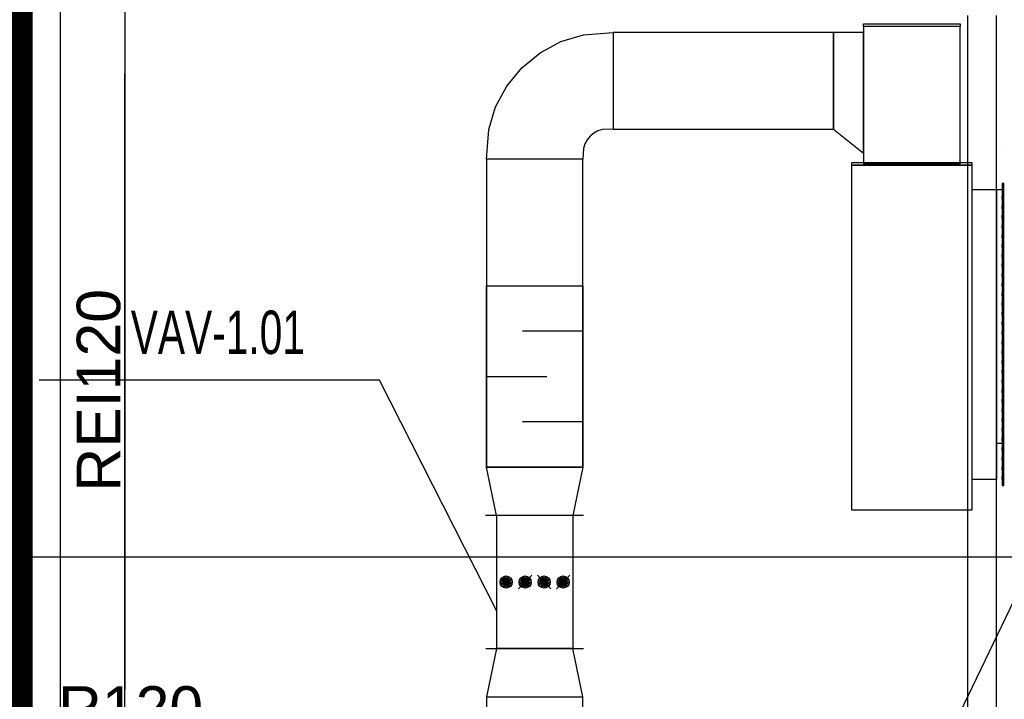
# Model space of a CAD drawing. Header units: centimetres. Extents: x -149939 to 48626, y -46000 to 152985.
# Tile 96 of 256: x -58973 to -54898, y 77510 to 80322. Entities that reach past the tile are written whole.
import ezdxf

# ---------------------------------------------------------------- set-up
doc = ezdxf.new("R2010")
doc.units = ezdxf.units.CM
doc.header["$LTSCALE"] = 50
for name, pattern in [('CADVENT_HIDDEN', [0.8, 0.25, -0.55]), ('Kondygnacja  -0_5$0$DIVIDE', [31.75, 12.7, -6.35, 0, -6.35, 0, -6.35]), ('Osie rzutów$0$DASHDOT2', [12.7, 6.35, -3.175, 0, -3.175])]:
    doc.linetypes.add(name, pattern=pattern)
for name, color, linetype in [('bgde-wywiewEXP', 5, 'Continuous'), ('bgde-wywiewHIDDEN', 7, 'Continuous'), ('bgde_redukcja', 250, 'Continuous'), ('bgde_tlumik', 7, 'Continuous'), ('bgde_VAV', 7, 'Continuous'), ('Kondygnacja  -0_5$0$ARCH_ETAPOWANIE', 8, 'Kondygnacja  -0_5$0$DIVIDE'), ('Kondygnacja  -0_5$0$ARCH_INFO_ODPORNOŚĆ OGNIOWA', 8, 'Continuous'), ('Kondygnacja  -0_5$0$ARCH_MUROWANE_IST', 8, 'Continuous'), ('Kondygnacja  -0_5$0$ARCH_ŻELBET_IST', 8, 'Continuous'), ('Osie rzutów$0$ARCH_INFO_OSIE_IST', 8, 'Osie rzutów$0$DASHDOT2'), ('Osie rzutów$0$ARCH_INFO_OSIE_OPISY_IST', 8, 'Continuous')]:
    doc.layers.add(name, color=color, linetype=linetype)
doc.styles.add('Kondygnacja  -0_5$0$Arial', font='ARIAL.TTF')

# ---------------------------------------------------------------- blocks, each defined once
blk = doc.blocks.new('Osie rzutów')
at = {"layer": 'Osie rzutów$0$ARCH_INFO_OSIE_IST', "ltscale": 10}
for p, q in [((6260.29, 12255), (6260.06, 15006.6)), ((6260, 12510), (6260, 4623.26)), ((4436.04, 12310), (13655, 12310))]:
    blk.add_line(p, q, dxfattribs=at)
blk = doc.blocks.new('315')
at = {"layer": 'bgde_VAV', "color": 3, "linetype": 'Continuous', "lineweight": -2}
for p, q in [((-3942.4, 66705.7), (-3942.4, 66660.7)), ((-3392.4, 66661.5), (-3392.4, 66706.5)), ((-3942.4, 66660.7), (-3942.4, 66345.7)), ((-3392.4, 66346.5), (-3392.4, 66661.5)), ((-3942.4, 66345.7), (-3942.4, 66300.7)), ((-3392.4, 66301.5), (-3392.4, 66346.5))]:
    blk.add_line(p, q, dxfattribs=at)
at = {"layer": 'bgde_VAV', "color": 3, "linetype": 'ByBlock', "lineweight": -2}
for p, q in [((-3942.4, 66661.5), (-3392.4, 66661.5)), ((-3942.4, 66346.5), (-3392.4, 66346.5))]:
    blk.add_line(p, q, dxfattribs=at)
at = {"layer": 'bgde_VAV', "color": 3, "linetype": 'Continuous', "lineweight": -3}
for p, q in [((-3695.2, 66650), (-3639.6, 66594.3)), ((-3667.4, 66622.1), (-3682.2, 66642.5)), ((-3667.4, 66622.1), (-3675.2, 66646.1)), ((-3667.4, 66622.1), (-3667.4, 66647.3)), ((-3667.4, 66622.1), (-3659.6, 66646.1)), ((-3667.4, 66622.1), (-3652.6, 66642.5)), ((-3667.4, 66622.1), (-3692.6, 66622.1)), ((-3667.4, 66622.1), (-3691.4, 66629.9)), ((-3667.4, 66622.1), (-3691.4, 66614.3)), ((-3667.4, 66622.1), (-3687.8, 66636.9)), ((-3667.4, 66622.1), (-3687.8, 66607.3)), ((-3667.4, 66622.1), (-3682.2, 66601.7)), ((-3667.4, 66622.1), (-3675.2, 66598.1)), ((-3667.4, 66622.1), (-3647, 66636.9)), ((-3667.4, 66622.1), (-3643.4, 66629.9)), ((-3667.4, 66622.1), (-3642.2, 66622.1)), ((-3667.4, 66622.1), (-3643.4, 66614.3)), ((-3667.4, 66622.1), (-3647, 66607.3)), ((-3667.4, 66622.1), (-3652.6, 66601.7)), ((-3667.4, 66622.1), (-3659.6, 66598.1)), ((-3667.4, 66622.1), (-3667.4, 66596.9)), ((-3639.6, 66571.2), (-3695.2, 66515.5)), ((-3667.4, 66543.4), (-3687.8, 66558.2)), ((-3667.4, 66543.4), (-3682.2, 66563.7)), ((-3667.4, 66543.4), (-3675.2, 66567.3)), ((-3667.4, 66543.4), (-3667.4, 66568.6)), ((-3667.4, 66543.4), (-3659.6, 66567.3)), ((-3667.4, 66543.4), (-3652.6, 66563.7)), ((-3667.4, 66543.4), (-3647, 66558.2)), ((-3667.4, 66543.4), (-3692.6, 66543.4)), ((-3667.4, 66543.4), (-3691.4, 66551.1)), ((-3667.4, 66543.4), (-3691.4, 66535.6)), ((-3667.4, 66543.4), (-3687.8, 66528.5)), ((-3667.4, 66543.4), (-3682.2, 66523)), ((-3667.4, 66543.4), (-3675.2, 66519.4)), ((-3667.4, 66543.4), (-3643.4, 66551.1)), ((-3667.4, 66543.4), (-3642.2, 66543.4)), ((-3667.4, 66543.4), (-3643.4, 66535.6)), ((-3667.4, 66543.4), (-3647, 66528.5)), ((-3667.4, 66543.4), (-3652.6, 66523)), ((-3667.4, 66543.4), (-3659.6, 66519.4)), ((-3667.4, 66543.4), (-3667.4, 66518.2)), ((-3695.2, 66492.5), (-3639.6, 66436.8)), ((-3667.4, 66464.6), (-3687.8, 66479.4)), ((-3667.4, 66464.6), (-3682.2, 66485)), ((-3667.4, 66464.6), (-3675.2, 66488.6)), ((-3667.4, 66464.6), (-3667.4, 66489.8)), ((-3667.4, 66464.6), (-3659.6, 66488.6)), ((-3667.4, 66464.6), (-3652.6, 66485)), ((-3667.4, 66464.6), (-3647, 66479.4)), ((-3667.4, 66464.6), (-3692.6, 66464.6)), ((-3667.4, 66464.6), (-3691.4, 66472.4)), ((-3667.4, 66464.6), (-3691.4, 66456.8)), ((-3667.4, 66464.6), (-3687.8, 66449.8)), ((-3667.4, 66464.6), (-3682.2, 66444.2)), ((-3667.4, 66464.6), (-3675.2, 66440.6)), ((-3667.4, 66464.6), (-3643.4, 66472.4)), ((-3667.4, 66464.6), (-3642.2, 66464.6)), ((-3667.4, 66464.6), (-3643.4, 66456.8)), ((-3667.4, 66464.6), (-3647, 66449.8)), ((-3667.4, 66464.6), (-3652.6, 66444.2)), ((-3667.4, 66464.6), (-3659.6, 66440.6)), ((-3667.4, 66464.6), (-3667.4, 66439.4)), ((-3667.4, 66385.9), (-3687.8, 66400.7)), ((-3667.4, 66385.9), (-3682.2, 66406.2)), ((-3667.4, 66385.9), (-3675.2, 66409.8)), ((-3667.4, 66385.9), (-3667.4, 66411.1)), ((-3667.4, 66385.9), (-3659.6, 66409.8)), ((-3667.4, 66385.9), (-3652.6, 66406.2)), ((-3667.4, 66385.9), (-3647, 66400.7)), ((-3667.4, 66385.9), (-3692.6, 66385.9)), ((-3667.4, 66385.9), (-3691.4, 66393.6)), ((-3667.4, 66385.9), (-3691.4, 66378.1)), ((-3667.4, 66385.9), (-3687.8, 66371)), ((-3667.4, 66385.9), (-3682.2, 66365.5)), ((-3667.4, 66385.9), (-3675.2, 66361.9)), ((-3667.4, 66385.9), (-3643.4, 66393.6)), ((-3667.4, 66385.9), (-3642.2, 66385.9)), ((-3667.4, 66385.9), (-3643.4, 66378.1)), ((-3667.4, 66385.9), (-3647, 66371)), ((-3667.4, 66385.9), (-3652.6, 66365.5)), ((-3667.4, 66385.9), (-3659.6, 66361.9)), ((-3667.4, 66385.9), (-3667.4, 66360.7))]:
    blk.add_line(p, q, dxfattribs=at)
for centre in [(-3667.4, 66622.1), (-3667.4, 66543.4), (-3667.4, 66464.6), (-3667.4, 66385.9)]:
    blk.add_ellipse(centre, major_axis=(0, 25.2), ratio=1, start_param=-1.570796, end_param=4.712389, dxfattribs=at)
blk = doc.blocks.new('t1')
at = {"layer": 'bgde_tlumik'}
for p, q in [((-56641.7, 79033), (-56891.7, 79033)), ((-57041.7, 78845.5), (-56791.7, 78845.5)), ((-56641.7, 78658), (-56891.7, 78658))]:
    blk.add_line(p, q, dxfattribs=at)
blk.add_lwpolyline([(-56641.7, 78470.5), (-57041.7, 78470.5), (-57041.7, 79220.5), (-56641.7, 79220.5)], close=True, dxfattribs=at)

msp = doc.modelspace()

# ---------------------------------------------------------------- linework, layer by layer
at = {"layer": 'bgde-wywiewEXP', "linetype": 'Continuous'}
for points in [[(-55480.168, 79725.935), (-55080.168, 79725.935), (-55080.168, 80294.914), (-55480.168, 80294.914), (-55480.168, 80304.914), (-55080.168, 80304.914), (-55080.168, 80294.914), (-55480.168, 80294.914), (-55480.168, 79769.914)], [(-56516.714, 79869.914), (-55605.168, 79869.914), (-55605.168, 80269.914), (-56516.714, 80269.914), (-56516.714, 79869.917)], [(-55605.168, 79869.914), (-55480.168, 79769.914), (-55480.168, 80269.914), (-55605.168, 80269.914)], [(-55530.183, 79719.914), (-55030.183, 79719.914), (-55030.183, 79729.914), (-55530.183, 79729.914)], [(-55530.183, 78294.914), (-55030.183, 78294.914), (-55030.183, 79619.785), (-54929.941, 79619.785), (-54929.941, 78419.785), (-55030.183, 78419.785), (-55030.183, 79719.914), (-55530.183, 79719.914)], [(-54905.941, 78394.785), (-54899.941, 78394.785), (-54899.941, 79644.785), (-54905.941, 79644.785)], [(-56641.714, 78470.45), (-56684.214, 78270.45), (-56999.214, 78270.45), (-57041.714, 78470.45)], [(-56641.714, 77520.457), (-56684.214, 77720.457), (-56999.214, 77720.457), (-57041.714, 77520.457)]]:
    msp.add_lwpolyline(points, close=True, dxfattribs=at)
for points in [[(-56641.714, 78470.45), (-56641.714, 79744.914), (-57041.714, 79744.914), (-57032.107, 79867.46), (-57003.654, 79961.257), (-56957.448, 80047.701), (-56895.267, 80123.47), (-56819.498, 80185.652), (-56733.054, 80231.857), (-56639.257, 80260.31), (-56516.716, 80269.918), (-56516.712, 79869.918), (-56561.221, 79867.996), (-56579.981, 79862.305), (-56597.27, 79853.064), (-56612.424, 79840.627), (-56624.861, 79825.473), (-56634.102, 79808.184), (-56639.793, 79789.424), (-56641.714, 79744.914), (-57041.714, 79744.914), (-57041.714, 78470.45)], [(-54929.941, 78419.785), (-54929.941, 79619.785), (-54905.941, 79619.785)], [(-54929.941, 78569.785), (-54905.941, 78569.785)], [(-57041.714, 77520.457), (-57041.714, 77296), (-56641.714, 77296), (-56641.714, 77520.457)]]:
    msp.add_lwpolyline(points, dxfattribs=at)
at = {"layer": 'bgde-wywiewHIDDEN', "linetype": 'CADVENT_HIDDEN'}
for points in [[(-54905.941, 79794.785), (-54905.941, 79794.785)], [(-54905.941, 78394.785), (-54899.941, 78394.785), (-54899.941, 79644.785), (-54905.941, 79644.785)], [(-54929.941, 78569.785), (-54929.941, 78569.785)], [(-54905.941, 78544.785), (-54905.941, 78544.785)], [(-54905.941, 78544.785), (-54905.941, 78544.785)]]:
    msp.add_lwpolyline(points, close=True, dxfattribs=at)
for points in [[(-54929.941, 78419.785), (-54929.941, 79619.785), (-54905.941, 79619.785), (-54905.941, 78419.785), (-54905.941, 79619.785)], [(-54929.941, 78569.785), (-54905.941, 78569.785)]]:
    msp.add_lwpolyline(points, dxfattribs=at)
at = {"layer": 'bgde_VAV'}
for p, q in [((-57483.553, 78830.59, 21.417), (-58893.272, 78830.59, 21.417)), ((-56999.214, 77877.229), (-57483.553, 78830.59, 21.417)), ((-54668.34, 78314.395), (-55478.279, 76632.419))]:
    msp.add_line(p, q, dxfattribs=at)
at = {"layer": 'Kondygnacja  -0_5$0$ARCH_ETAPOWANIE', "ltscale": 10, "const_width": 200, "elevation": 3000}
msp.add_lwpolyline([(-71680, -5690), (-71680, 9430), (-65010, 9430), (-65010, 10860), (-63050, 10860), (-62990, 77200), (-59020, 77200), (-59020, 89588.736), (-59420, 89588.736), (-59420.034, 102625.822), (-71890, 102620.19), (-71890, 102620.19), (-32748.04, 102637.868)], dxfattribs=at)
at = {"layer": 'Kondygnacja  -0_5$0$ARCH_MUROWANE_IST', "ltscale": 4}
msp.add_line((-55050, 80340), (-55050, 77150), dxfattribs=at)
for points in [[(-58804.183, 77300), (-58804.183, 89900), (-58804.183, 89900)], [(-54930, 77150), (-54930, 80340)]]:
    msp.add_lwpolyline(points, dxfattribs=at)
at = {"layer": 'Kondygnacja  -0_5$0$ARCH_ŻELBET_IST', "ltscale": 4}
msp.add_lwpolyline([(-59340, 77900), (-58940, 77900), (-58940, 78300), (-59340, 78300)], close=True, dxfattribs=at)
msp.add_lwpolyline([(-59340, 77900), (-58940, 77900), (-58940, 78300), (-59340, 78300)], close=True, dxfattribs=at)

# ---------------------------------------------------------------- block references
at = {"layer": 'bgde_redukcja', "rotation": 270}
msp.add_blockref('315', (-123345.697, 74328.057), dxfattribs=at)
at = {"layer": 'bgde_tlumik'}
msp.add_blockref('t1', (0, 0), dxfattribs=at)
at = {"layer": 'Osie rzutów$0$ARCH_INFO_OSIE_OPISY_IST', "color": 30, "xscale": 10, "yscale": 10, "zscale": 10}
msp.add_blockref('Osie rzutów', (-121140, -45000), dxfattribs=at)

# ---------------------------------------------------------------- texts
at = {"layer": 'bgde_VAV', "width": 0.7}
msp.add_text('VAV-1.01', height=180, dxfattribs=at).set_placement((-58513.791, 78938.893, 1941.417))
at = {"layer": 'Kondygnacja  -0_5$0$ARCH_INFO_ODPORNOŚĆ OGNIOWA', "insert": (-58796.079, 78788.848), "char_height": 180, "width": 533.32525, "attachment_point": 5, "rotation": 90, "style": 'Kondygnacja  -0_5$0$Arial'}
msp.add_mtext('\\PREI120', dxfattribs=at)
at = {"layer": 'Kondygnacja  -0_5$0$ARCH_INFO_ODPORNOŚĆ OGNIOWA', "insert": (-58514.442, 77623.103), "char_height": 180, "width": 533.32525, "attachment_point": 5, "style": 'Kondygnacja  -0_5$0$Arial'}
msp.add_mtext('\\PR120', dxfattribs=at)

doc.saveas('drawing.dxf')
